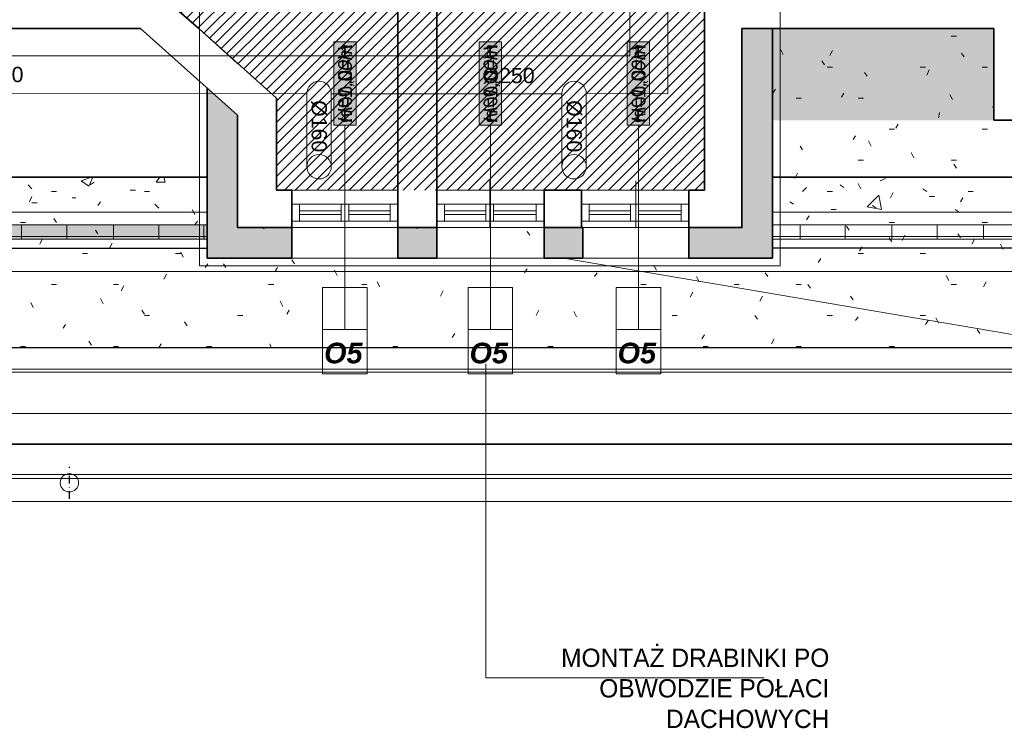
# Model space of a CAD drawing. Header units: millimetres. Extents: x -740 to 33545, y -26688 to 22494.
# Tile 52 of 256: x 9539 to 10184, y 5867 to 6331. Entities that reach past the tile are written whole.
import ezdxf
from ezdxf.lldxf.tags import DXFTag

# ---------------------------------------------------------------- set-up
doc = ezdxf.new("R2010")
doc.units = ezdxf.units.MM
doc.header["$MEASUREMENT"] = 0
for name, pattern in [('AUSGEZOGEN', [0]), ('CENTERX2', [101.6, 63.5, -12.7, 12.7, -12.7]), ('STRICHPUNKTX2', [2, 1, -0.5, 0, -0.5])]:
    doc.linetypes.add(name, pattern=pattern)
doc.layers.add('_B___I__', color=252, linetype='AUSGEZOGEN')
doc.layers.add('_IS_EKO_Opis_Wentylacja', color=7, linetype='CENTERX2')
for name, color, linetype, lineweight in [('_IS_Nawiew', 5, 'Continuous', 20), ('A_istniejące ściany', 252, 'Continuous', 35), ('A_izolacja', 252, 'Continuous', 9), ('A_l.przerywana', 252, 'ICAD_ISO03W100', 9), ('A_l.widokowa', 252, 'Continuous', 18), ('A_okna wymieniane', 252, 'Continuous', 15), ('A_opisy', 252, 'Continuous', 15), ('A_wymiarowanie', 252, 'Continuous', 9), ('l. przerywana', 252, 'ICAD_ISO03W100', 9), ('l.przerywana', 252, 'ICAD_ISO03W100', 5), ('Nowe_820-G Rysunki Obrazki_Nr_pióra__1', 252, 'Continuous', 13), ('Nowe_820-G Rysunki Obrazki_Nr_pióra__101', 252, 'Continuous', 5), ('Nowe_820-G Rysunki Obrazki_Nr_pióra__19', 252, 'Continuous', 0), ('Nowe_820-G Rysunki Obrazki_Nr_pióra__22', 252, 'Continuous', 25), ('Nowe_820-G Rysunki Obrazki_Nr_pióra__23', 252, 'Continuous', 15), ('wymiarowanie', 252, 'Continuous', 9)]:
    doc.layers.add(name, color=color, linetype=linetype, lineweight=lineweight)
doc.layers.add('UWAGI_podłoga na legarachdo rozbiórki', color=252, linetype='Continuous', lineweight=13, plot=False)
doc.styles.add('Arial', font='arial.ttf')
doc.styles.add('ARIALL', font='GOTHIC.TTF', dxfattribs={"height": 40})
doc.styles.add('styl1', font='arial.ttf', dxfattribs={"height": 15})
tags = doc.linetypes.add('ICAD_ISO03W100', pattern=[30, 12, -18]).pattern_tags.tags
tags[6:7] = [DXFTag(74, 4), DXFTag(75, 0), DXFTag(340, '0'), DXFTag(46, 1.0), DXFTag(50, 0.0), DXFTag(44, 0.0), DXFTag(45, 0.0)]
tags[4:5] = [DXFTag(74, 4), DXFTag(75, 0), DXFTag(340, '0'), DXFTag(46, 1.0), DXFTag(50, 0.0), DXFTag(44, 0.0), DXFTag(45, 0.0)]

msp = doc.modelspace()

# ---------------------------------------------------------------- hatches: boundary and pattern name
at = {"layer": 'A_istniejące ściany', "linetype": 'Continuous'}
for points in [[(10012.36, 6315.42), (10177.46, 6315.42), (10177.46, 6316.27), (10012.36, 6316.27)], [(10012.36, 6314.58), (10177.46, 6314.58), (10177.46, 6315.42), (10012.36, 6315.42)], [(10012.36, 6313.73), (10177.46, 6313.73), (10177.46, 6314.58), (10012.36, 6314.58)]]:
    msp.add_hatch(color=256, dxfattribs=at).paths.add_polyline_path(points)
at = {"layer": 'A_izolacja'}
h = msp.add_hatch(dxfattribs=at)
h.set_pattern_fill('OCTAGON', color=256, scale=5, style=0)
h.set_pattern_definition([(315, (0, 1.45), (5.0000015, -1e-15), [2.05061, -5.02046]), (0, (1.45, 0), (5, 5), [2.1, -2.9]), (45, (3.55, 0), (6e-16, 5.0000015), [2.05061, -5.02046]), (135, (5, 3.55), (-5.0000015, 6e-16), [2.05061, -5.02046]), (225, (1.45, 5), (-1e-15, -5.0000015), [2.05061, -5.02046]), (270, (0, 3.55), (5, -5), [2.1, -2.9])])
h.paths.add_polyline_path([(9977.65, 6175.2), (10032.36, 6175.2), (10032.36, 6325.58), (10012.36, 6325.58), (10012.36, 6195.2), (9977.65, 6195.2)])
h.paths.add_polyline_path([(9662.16, 6198.58), (9662.16, 6175.2), (9717.72, 6175.2), (9717.72, 6195.2), (9699.94, 6195.2), (9682.16, 6195.2), (9682.16, 6268.86), (9662.16, 6286.72)])
h.paths.add_polyline_path([(9787.15, 6175.2), (9812.55, 6175.2), (9812.55, 6195.2), (9787.15, 6195.2)])
h.paths.add_polyline_path([(9882.82, 6175.2), (9908.22, 6175.2), (9908.22, 6195.2), (9882.82, 6195.2)])
at = {"layer": 'A_opisy', "ltscale": 0.3}
for points in [[(9745.13, 6316.75), (9745.13, 6262.2), (9759.74, 6262.2), (9759.74, 6316.75)], [(9745.13, 6316.75), (9745.13, 6262.2), (9759.74, 6262.2), (9759.74, 6316.75)], [(9745.13, 6316.75), (9745.13, 6262.2), (9759.74, 6262.2), (9759.74, 6316.75)], [(9745.13, 6316.75), (9745.13, 6262.2), (9759.74, 6262.2), (9759.74, 6316.75)], [(9840.38, 6316.75), (9840.38, 6262.2), (9854.99, 6262.2), (9854.99, 6316.75)], [(9840.38, 6316.75), (9840.38, 6262.2), (9854.99, 6262.2), (9854.99, 6316.75)], [(9840.38, 6316.75), (9840.38, 6262.2), (9854.99, 6262.2), (9854.99, 6316.75)], [(9840.38, 6316.75), (9840.38, 6262.2), (9854.99, 6262.2), (9854.99, 6316.75)], [(9937.32, 6316.75), (9937.32, 6262.2), (9951.93, 6262.2), (9951.93, 6316.75)], [(9937.32, 6316.75), (9937.32, 6262.2), (9951.93, 6262.2), (9951.93, 6316.75)], [(9937.32, 6316.75), (9937.32, 6262.2), (9951.93, 6262.2), (9951.93, 6316.75)], [(9937.32, 6316.75), (9937.32, 6262.2), (9951.93, 6262.2), (9951.93, 6316.75)]]:
    msp.add_hatch(color=256, dxfattribs=at).paths.add_polyline_path(points)
at = {"layer": 'Nowe_820-G Rysunki Obrazki_Nr_pióra__1', "linetype": 'Continuous', "lineweight": 0}
for points in [[(10012.36, 6324.74), (10177.46, 6324.74), (10177.46, 6325.58), (10012.36, 6325.58)], [(10012.36, 6323.89), (10177.46, 6323.89), (10177.46, 6324.74), (10012.36, 6324.74)], [(10012.36, 6323.04), (10177.46, 6323.04), (10177.46, 6323.89), (10012.36, 6323.89)], [(10012.36, 6322.2), (10177.46, 6322.2), (10177.46, 6323.04), (10012.36, 6323.04)], [(10012.36, 6321.35), (10177.46, 6321.35), (10177.46, 6322.2), (10012.36, 6322.2)], [(10012.36, 6320.5), (10177.46, 6320.5), (10177.46, 6321.35), (10012.36, 6321.35)], [(10012.36, 6319.66), (10177.46, 6319.66), (10177.46, 6320.5), (10012.36, 6320.5)], [(10012.36, 6318.81), (10177.46, 6318.81), (10177.46, 6319.66), (10012.36, 6319.66)], [(10012.36, 6317.96), (10177.46, 6317.96), (10177.46, 6318.81), (10012.36, 6318.81)], [(10012.36, 6317.12), (10177.46, 6317.12), (10177.46, 6317.96), (10012.36, 6317.96)], [(10012.36, 6316.27), (10177.46, 6316.27), (10177.46, 6317.12), (10012.36, 6317.12)], [(10012.36, 6312.88), (10177.46, 6312.88), (10177.46, 6313.73), (10012.36, 6313.73)], [(10012.36, 6312.04), (10177.46, 6312.04), (10177.46, 6312.88), (10012.36, 6312.88)], [(10012.36, 6311.19), (10177.46, 6311.19), (10177.46, 6312.04), (10012.36, 6312.04)], [(10012.36, 6310.34), (10177.46, 6310.34), (10177.46, 6311.19), (10012.36, 6311.19)], [(10012.36, 6309.5), (10177.46, 6309.5), (10177.46, 6310.34), (10012.36, 6310.34)], [(10012.36, 6308.65), (10177.46, 6308.65), (10177.46, 6309.5), (10012.36, 6309.5)], [(10012.36, 6307.8), (10177.46, 6307.8), (10177.46, 6308.65), (10012.36, 6308.65)], [(10012.36, 6306.96), (10177.46, 6306.96), (10177.46, 6307.8), (10012.36, 6307.8)], [(10012.36, 6306.11), (10177.46, 6306.11), (10177.46, 6306.96), (10012.36, 6306.96)], [(10012.36, 6305.26), (10177.46, 6305.26), (10177.46, 6306.11), (10012.36, 6306.11)], [(10012.36, 6304.42), (10177.46, 6304.42), (10177.46, 6305.26), (10012.36, 6305.26)], [(10012.36, 6303.57), (10177.46, 6303.57), (10177.46, 6304.42), (10012.36, 6304.42)], [(10012.36, 6302.72), (10177.46, 6302.72), (10177.46, 6303.57), (10012.36, 6303.57)], [(10012.36, 6301.88), (10177.46, 6301.88), (10177.46, 6302.72), (10012.36, 6302.72)], [(10012.36, 6301.03), (10177.46, 6301.03), (10177.46, 6301.88), (10012.36, 6301.88)], [(10012.36, 6300.18), (10177.46, 6300.18), (10177.46, 6301.03), (10012.36, 6301.03)], [(10012.36, 6299.34), (10177.46, 6299.34), (10177.46, 6300.18), (10012.36, 6300.18)], [(10012.36, 6298.49), (10177.46, 6298.49), (10177.46, 6299.34), (10012.36, 6299.34)], [(10012.36, 6297.64), (10177.46, 6297.64), (10177.46, 6298.49), (10012.36, 6298.49)], [(10012.36, 6296.8), (10177.46, 6296.8), (10177.46, 6297.64), (10012.36, 6297.64)], [(10012.36, 6295.95), (10177.46, 6295.95), (10177.46, 6296.8), (10012.36, 6296.8)], [(10012.36, 6295.1), (10177.46, 6295.1), (10177.46, 6295.95), (10012.36, 6295.95)], [(10012.36, 6294.26), (10177.46, 6294.26), (10177.46, 6295.1), (10012.36, 6295.1)], [(10012.36, 6293.41), (10177.46, 6293.41), (10177.46, 6294.26), (10012.36, 6294.26)], [(10012.36, 6292.56), (10177.46, 6292.56), (10177.46, 6293.41), (10012.36, 6293.41)], [(10012.36, 6291.72), (10177.46, 6291.72), (10177.46, 6292.56), (10012.36, 6292.56)], [(10012.36, 6290.87), (10177.46, 6290.87), (10177.46, 6291.72), (10012.36, 6291.72)], [(10012.36, 6290.02), (10177.46, 6290.02), (10177.46, 6290.87), (10012.36, 6290.87)], [(10012.36, 6289.18), (10177.46, 6289.18), (10177.46, 6290.02), (10012.36, 6290.02)], [(10012.36, 6288.33), (10177.46, 6288.33), (10177.46, 6289.18), (10012.36, 6289.18)], [(10012.36, 6287.48), (10177.46, 6287.48), (10177.46, 6288.33), (10012.36, 6288.33)], [(10012.36, 6286.64), (10177.46, 6286.64), (10177.46, 6287.48), (10012.36, 6287.48)], [(10012.36, 6285.79), (10177.46, 6285.79), (10177.46, 6286.64), (10012.36, 6286.64)], [(10012.36, 6284.94), (10177.46, 6284.94), (10177.46, 6285.79), (10012.36, 6285.79)], [(10012.36, 6284.1), (10177.46, 6284.1), (10177.46, 6284.94), (10012.36, 6284.94)], [(10012.36, 6283.25), (10177.46, 6283.25), (10177.46, 6284.1), (10012.36, 6284.1)], [(10012.36, 6282.4), (10177.46, 6282.4), (10177.46, 6283.25), (10012.36, 6283.25)], [(10012.36, 6281.56), (10177.46, 6281.56), (10177.46, 6282.4), (10012.36, 6282.4)], [(10012.36, 6280.71), (10177.46, 6280.71), (10177.46, 6281.56), (10012.36, 6281.56)], [(10012.36, 6279.86), (10177.46, 6279.86), (10177.46, 6280.71), (10012.36, 6280.71)], [(10012.36, 6279.02), (10177.46, 6279.02), (10177.46, 6279.86), (10012.36, 6279.86)], [(10012.36, 6278.17), (10177.46, 6278.17), (10177.46, 6279.02), (10012.36, 6279.02)], [(10012.36, 6277.32), (10177.46, 6277.32), (10177.46, 6278.17), (10012.36, 6278.17)], [(10012.36, 6276.48), (10177.46, 6276.48), (10177.46, 6277.32), (10012.36, 6277.32)], [(10012.36, 6275.63), (10177.46, 6275.63), (10177.46, 6276.48), (10012.36, 6276.48)], [(10012.36, 6274.78), (10177.46, 6274.78), (10177.46, 6275.63), (10012.36, 6275.63)], [(10012.36, 6273.94), (10177.46, 6273.94), (10177.46, 6274.78), (10012.36, 6274.78)], [(10012.36, 6273.09), (10177.46, 6273.09), (10177.46, 6273.94), (10012.36, 6273.94)], [(10012.36, 6272.24), (10177.46, 6272.24), (10177.46, 6273.09), (10012.36, 6273.09)], [(10012.36, 6271.4), (10177.46, 6271.4), (10177.46, 6272.24), (10012.36, 6272.24)], [(10012.36, 6270.55), (10177.46, 6270.55), (10177.46, 6271.4), (10012.36, 6271.4)], [(10012.36, 6269.7), (10177.46, 6269.7), (10177.46, 6270.55), (10012.36, 6270.55)], [(10012.36, 6265.47), (10177.46, 6265.47), (10177.46, 6269.7), (10012.36, 6269.7)], [(8973.5, 6187.58), (9672.85, 6187.58), (9672.85, 6196.89), (8973.5, 6196.89)]]:
    msp.add_hatch(color=256, dxfattribs=at).paths.add_polyline_path(points)
at = {"layer": 'UWAGI_podłoga na legarachdo rozbiórki'}
h = msp.add_hatch(dxfattribs=at)
h.set_pattern_fill('ANSI31', color=256, scale=40, style=0)
h.paths.add_polyline_path([(9421.39, 6795.48), (10177.46, 6795.48), (10177.46, 6350.14), (9421.39, 6350.14)])
h.paths.add_polyline_path([(10202.86, 6950.42), (9615.84, 6950.42), (9615.84, 6795.48), (10202.86, 6795.48)])
h.paths.add_polyline_path([(9628.82, 6350.14), (9707.56, 6279.86), (9707.56, 6219.75), (9987.81, 6219.75), (9987.81, 6350.14), (9887.65, 6350.14)])
h.paths.add_polyline_path([(9615.27, 7055.41), (9685.55, 7055.41), (9685.55, 6950.42), (9615.27, 6950.42)])

# ---------------------------------------------------------------- linework, layer by layer
at = {"layer": '_B___I__', "linetype": 'STRICHPUNKTX2', "ltscale": 5}
msp.add_line((9572.06, 6017.46), (9572.06, 6038.46), dxfattribs=at)
at = {"layer": '_IS_Nawiew'}
for p, q in [((9938.95, 6307.7), (9938.95, 6387.08)), ((9963.95, 6282.7), (9963.95, 6362.08)), ((9039.34, 6307.7), (9938.95, 6307.7)), ((9465.15, 6282.99), (9727.53, 6282.7)), ((9727.53, 6235.04), (9727.53, 6282.98)), ((9743.53, 6235.04), (9743.53, 6282.98)), ((9743.53, 6282.7), (9894.5, 6282.7)), ((9894.5, 6235.03), (9894.5, 6282.98)), ((9910.5, 6282.98), (9963.95, 6282.7)), ((9910.5, 6235.03), (9910.5, 6282.98))]:
    msp.add_line(p, q, dxfattribs=at)
for centre in [(9735.53, 6235.04), (9902.5, 6235.03)]:
    msp.add_circle(centre, 8, dxfattribs=at)
for centre in [(9735.53, 6282.98), (9902.5, 6282.98)]:
    msp.add_arc(centre, 8, 0.00311, 180.00296, dxfattribs=at)
at = {"layer": 'A_istniejące ściany'}
for points in [[(9787.15, 6703.2), (9787.15, 6241.76)], [(9812.55, 6703.2), (9812.55, 6241.76)], [(9656.76, 6325.58), (9628.82, 6350.14)], [(9618.66, 6325.58), (9396.83, 6325.58)], [(9618.66, 6325.58), (9396.83, 6325.58)], [(9682.16, 6268.86), (9618.66, 6325.58)], [(9682.16, 6268.86), (9618.66, 6325.58)], [(9707.56, 6279.86), (9656.76, 6325.58)], [(9707.56, 6279.86), (9707.56, 6241.76)], [(9707.56, 6219.75), (9707.56, 6241.76)], [(9787.15, 6219.75), (9787.15, 6241.76)], [(9812.55, 6219.75), (9812.55, 6241.76)], [(9707.56, 6219.75), (9717.72, 6219.75)], [(9717.72, 6219.75), (9717.72, 6195.2)], [(9717.72, 6195.2), (9717.72, 6219.75)], [(9717.72, 6195.2), (9717.72, 6219.75)], [(9787.15, 6195.2), (9787.15, 6219.75)], [(9812.55, 6195.2), (9812.55, 6219.75)]]:
    msp.add_lwpolyline(points, dxfattribs=at)
at = {"layer": 'A_istniejące ściany', "linetype": 'Continuous'}
for points in [[(9987.81, 6350.14), (9987.81, 6241.76)], [(10177.46, 6325.58), (10012.36, 6325.58)], [(10177.46, 6290.02), (10177.46, 6325.58)], [(10177.46, 6265.47), (10177.46, 6325.58)], [(10177.46, 6265.47), (10484.8, 6265.47)], [(10566.08, 6265.47), (10177.46, 6265.47)], [(9987.81, 6219.75), (9987.81, 6241.76)], [(9907.37, 6219.75), (9882.82, 6219.75)], [(9882.82, 6219.75), (9882.82, 6195.2)], [(9882.82, 6195.2), (9882.82, 6219.75)], [(9882.82, 6195.2), (9882.82, 6219.75)], [(9907.37, 6219.75), (9907.37, 6195.2)], [(9907.37, 6195.2), (9907.37, 6219.75)], [(9907.37, 6195.2), (9907.37, 6219.75)], [(9987.81, 6219.75), (9977.65, 6219.75)], [(9977.65, 6195.2), (9977.65, 6219.75)], [(9882.82, 6210.44), (9882.82, 6199.43)], [(9882.82, 6210.44), (9882.82, 6199.43)], [(9907.37, 6199.43), (9907.37, 6210.44)], [(9907.37, 6210.44), (9907.37, 6199.43)], [(9882.82, 6196.89), (9882.82, 6195.2)], [(9907.37, 6196.89), (9907.37, 6195.2)], [(9907.37, 6195.2), (9882.82, 6195.2)]]:
    msp.add_lwpolyline(points, dxfattribs=at)
at = {"layer": 'A_izolacja', "lineweight": 35}
for p, q in [((9022.13, 6228.22), (9662.16, 6228.22)), ((10032.36, 6228.22), (10746.74, 6228.22)), ((9717.72, 6195.2), (9717.72, 6175.2)), ((9977.65, 6195.2), (9977.65, 6175.2))]:
    msp.add_line(p, q, dxfattribs=at)
for points in [[(9977.65, 6195.2), (10012.36, 6195.2), (10012.36, 6325.58)], [(9977.65, 6175.2), (10032.36, 6175.2), (10032.36, 6325.58)], [(9717.72, 6175.2), (9662.16, 6175.2), (9662.16, 6286.72)], [(9717.72, 6195.2), (9682.16, 6195.2), (9682.16, 6268.86)]]:
    msp.add_lwpolyline(points, dxfattribs=at)
for points in [[(9787.15, 6195.2), (9812.55, 6195.2), (9812.55, 6175.2), (9787.15, 6175.2)], [(9882.82, 6195.2), (9908.22, 6195.2), (9908.22, 6175.2), (9882.82, 6175.2)]]:
    msp.add_lwpolyline(points, close=True, dxfattribs=at)
at = {"layer": 'A_l.przerywana', "lineweight": 35}
msp.add_lwpolyline([(8847.19, 7722.4), (8847.19, 6053.28), (11882.33, 6053.28), (11882.33, 7728.19), (11086.25, 7728.19), (11086.25, 7188.02), (9643.26, 7188.02), (9643.26, 7722.4)], close=True, dxfattribs=at)
at = {"layer": 'A_l.przerywana', "ltscale": 0.5}
msp.add_lwpolyline([(9657.16, 6170.2), (10037.36, 6170.2), (10037.36, 6451.25), (9657.16, 6451.25)], close=True, dxfattribs=at)
at = {"layer": 'A_l.przerywana', "linetype": 'ICAD_ISO03W100', "lineweight": 13}
for points in [[(8910.37, 6116.46), (11819.15, 6116.46)], [(8867.19, 6073.28), (11819.15, 6073.28)]]:
    msp.add_lwpolyline(points, dxfattribs=at)
at = {"layer": 'A_l.widokowa'}
msp.add_line((9717.72, 6175.2), (9977.65, 6175.2), dxfattribs=at)
for points in [[(8809.69, 7759.9), (8809.69, 6015.78), (11919.83, 6015.78), (11919.83, 7765.69), (11048.75, 7765.69), (11048.75, 7225.52), (9680.76, 7225.52), (9680.76, 7759.9)], [(8824.69, 7744.9), (8824.69, 6030.78), (11904.83, 6030.78), (11904.83, 7750.69), (11063.75, 7750.69), (11063.75, 7210.52), (9665.76, 7210.52), (9665.76, 7744.9)], [(8827.19, 7742.4), (8827.19, 6033.28), (11902.33, 6033.28), (11902.33, 7748.19), (11066.25, 7748.19), (11066.25, 7208.02), (9663.26, 7208.02), (9663.26, 7742.4)], [(8894.25, 7675.33), (8894.25, 6100.34), (11835.26, 6100.34), (11835.26, 7681.13), (11133.32, 7681.13), (11133.32, 7140.95), (9596.19, 7140.95), (9596.19, 7675.33)], [(8896.25, 7673.33), (8896.25, 6102.34), (11833.26, 6102.34), (11833.26, 7679.13), (11135.32, 7679.13), (11135.32, 7138.95), (9594.19, 7138.95), (9594.19, 7673.33)]]:
    msp.add_lwpolyline(points, close=True, dxfattribs=at)
at = {"layer": 'A_okna wymieniane', "linetype": 'Continuous'}
for points in [[(9717.72, 6210.44), (9722.8, 6210.44)], [(9717.72, 6199.43), (9717.72, 6210.44)], [(9717.72, 6210.44), (9717.72, 6199.43)], [(9717.72, 6210.44), (9787.15, 6210.44)], [(9722.8, 6210.44), (9722.8, 6199.43)], [(9722.8, 6210.44), (9722.8, 6199.43)], [(9749.89, 6210.44), (9722.8, 6210.44)], [(9749.89, 6210.44), (9754.97, 6210.44)], [(9749.89, 6199.43), (9749.89, 6210.44)], [(9749.89, 6210.44), (9749.89, 6199.43)], [(9754.97, 6210.44), (9754.97, 6199.43)], [(9754.97, 6210.44), (9754.97, 6199.43)], [(9782.07, 6210.44), (9754.97, 6210.44)], [(9782.07, 6210.44), (9787.15, 6210.44)], [(9782.07, 6199.43), (9782.07, 6210.44)], [(9782.07, 6210.44), (9782.07, 6199.43)], [(9787.15, 6210.44), (9787.15, 6199.43)], [(9787.15, 6210.44), (9787.15, 6199.43)], [(9812.55, 6210.44), (9817.63, 6210.44)], [(9812.55, 6199.43), (9812.55, 6210.44)], [(9812.55, 6210.44), (9812.55, 6199.43)], [(9812.55, 6210.44), (9882.82, 6210.44)], [(9817.63, 6210.44), (9817.63, 6199.43)], [(9817.63, 6210.44), (9817.63, 6199.43)], [(9844.72, 6210.44), (9817.63, 6210.44)], [(9844.72, 6210.44), (9849.8, 6210.44)], [(9844.72, 6199.43), (9844.72, 6210.44)], [(9844.72, 6210.44), (9844.72, 6199.43)], [(9849.8, 6210.44), (9849.8, 6199.43)], [(9849.8, 6210.44), (9849.8, 6199.43)], [(9877.74, 6210.44), (9849.8, 6210.44)], [(9877.74, 6210.44), (9882.82, 6210.44)], [(9877.74, 6199.43), (9877.74, 6210.44)], [(9877.74, 6210.44), (9877.74, 6199.43)], [(9907.37, 6210.44), (9912.45, 6210.44)], [(9907.37, 6210.44), (9977.65, 6210.44)], [(9912.45, 6210.44), (9912.45, 6199.43)], [(9912.45, 6210.44), (9912.45, 6199.43)], [(9939.55, 6210.44), (9912.45, 6210.44)], [(9939.55, 6210.44), (9944.63, 6210.44)], [(9939.55, 6199.43), (9939.55, 6210.44)], [(9939.55, 6210.44), (9939.55, 6199.43)], [(9944.63, 6210.44), (9944.63, 6199.43)], [(9944.63, 6210.44), (9944.63, 6199.43)], [(9972.57, 6210.44), (9944.63, 6210.44)], [(9972.57, 6210.44), (9977.65, 6210.44)], [(9972.57, 6199.43), (9972.57, 6210.44)], [(9972.57, 6210.44), (9972.57, 6199.43)], [(9977.65, 6210.44), (9977.65, 6199.43)], [(9977.65, 6210.44), (9977.65, 6199.43)], [(9722.8, 6206.2), (9749.89, 6206.2)], [(9722.8, 6203.66), (9722.8, 6206.2)], [(9722.8, 6206.2), (9722.8, 6203.66)], [(9722.8, 6206.2), (9749.89, 6206.2)], [(9749.89, 6203.66), (9722.8, 6203.66)], [(9749.89, 6203.66), (9722.8, 6203.66)], [(9749.89, 6206.2), (9749.89, 6203.66)], [(9749.89, 6206.2), (9749.89, 6203.66)], [(9754.97, 6206.2), (9782.07, 6206.2)], [(9754.97, 6203.66), (9754.97, 6206.2)], [(9754.97, 6206.2), (9754.97, 6203.66)], [(9754.97, 6206.2), (9782.07, 6206.2)], [(9782.07, 6203.66), (9754.97, 6203.66)], [(9782.07, 6203.66), (9754.97, 6203.66)], [(9782.07, 6206.2), (9782.07, 6203.66)], [(9782.07, 6206.2), (9782.07, 6203.66)], [(9817.63, 6206.2), (9844.72, 6206.2)], [(9817.63, 6203.66), (9817.63, 6206.2)], [(9817.63, 6206.2), (9817.63, 6203.66)], [(9817.63, 6206.2), (9844.72, 6206.2)], [(9844.72, 6203.66), (9817.63, 6203.66)], [(9844.72, 6203.66), (9817.63, 6203.66)], [(9844.72, 6206.2), (9844.72, 6203.66)], [(9844.72, 6206.2), (9844.72, 6203.66)], [(9849.8, 6206.2), (9877.74, 6206.2)], [(9849.8, 6203.66), (9849.8, 6206.2)], [(9849.8, 6206.2), (9849.8, 6203.66)], [(9849.8, 6206.2), (9877.74, 6206.2)], [(9877.74, 6203.66), (9849.8, 6203.66)], [(9877.74, 6203.66), (9849.8, 6203.66)], [(9877.74, 6206.2), (9877.74, 6203.66)], [(9877.74, 6206.2), (9877.74, 6203.66)], [(9912.45, 6206.2), (9939.55, 6206.2)], [(9912.45, 6203.66), (9912.45, 6206.2)], [(9912.45, 6206.2), (9912.45, 6203.66)], [(9912.45, 6206.2), (9939.55, 6206.2)], [(9939.55, 6203.66), (9912.45, 6203.66)], [(9939.55, 6203.66), (9912.45, 6203.66)], [(9939.55, 6206.2), (9939.55, 6203.66)], [(9939.55, 6206.2), (9939.55, 6203.66)], [(9944.63, 6206.2), (9972.57, 6206.2)], [(9944.63, 6203.66), (9944.63, 6206.2)], [(9944.63, 6206.2), (9944.63, 6203.66)], [(9944.63, 6206.2), (9972.57, 6206.2)], [(9972.57, 6203.66), (9944.63, 6203.66)], [(9972.57, 6203.66), (9944.63, 6203.66)], [(9972.57, 6206.2), (9972.57, 6203.66)], [(9972.57, 6206.2), (9972.57, 6203.66)], [(9722.8, 6199.43), (9717.72, 6199.43)], [(9787.15, 6199.43), (9717.72, 6199.43)], [(9722.8, 6199.43), (9749.89, 6199.43)], [(9754.97, 6199.43), (9749.89, 6199.43)], [(9754.97, 6199.43), (9782.07, 6199.43)], [(9787.15, 6199.43), (9782.07, 6199.43)], [(9817.63, 6199.43), (9812.55, 6199.43)], [(9882.82, 6199.43), (9812.55, 6199.43)], [(9817.63, 6199.43), (9844.72, 6199.43)], [(9849.8, 6199.43), (9844.72, 6199.43)], [(9849.8, 6199.43), (9877.74, 6199.43)], [(9882.82, 6199.43), (9877.74, 6199.43)], [(9912.45, 6199.43), (9907.37, 6199.43)], [(9977.65, 6199.43), (9907.37, 6199.43)], [(9912.45, 6199.43), (9939.55, 6199.43)], [(9944.63, 6199.43), (9939.55, 6199.43)], [(9944.63, 6199.43), (9972.57, 6199.43)], [(9977.65, 6199.43), (9972.57, 6199.43)]]:
    msp.add_lwpolyline(points, dxfattribs=at)
at = {"layer": 'A_opisy'}
for p, q in [((9752.43, 6261.93), (9752.43, 6128.46)), ((9847.68, 6261.93), (9847.68, 6128.46)), ((9944.63, 6261.93), (9944.63, 6128.46))]:
    msp.add_line(p, q, dxfattribs=at)
at = {"layer": 'A_opisy', "ltscale": 0.3}
for points in [[(9745.13, 6316.75), (9745.13, 6262.2), (9759.74, 6262.2), (9759.74, 6316.75)], [(9745.13, 6316.75), (9745.13, 6262.2), (9759.74, 6262.2), (9759.74, 6316.75)], [(9745.13, 6316.75), (9745.13, 6262.2), (9759.74, 6262.2), (9759.74, 6316.75)], [(9745.13, 6316.75), (9745.13, 6262.2), (9759.74, 6262.2), (9759.74, 6316.75)], [(9840.38, 6316.75), (9840.38, 6262.2), (9854.99, 6262.2), (9854.99, 6316.75)], [(9840.38, 6316.75), (9840.38, 6262.2), (9854.99, 6262.2), (9854.99, 6316.75)], [(9840.38, 6316.75), (9840.38, 6262.2), (9854.99, 6262.2), (9854.99, 6316.75)], [(9840.38, 6316.75), (9840.38, 6262.2), (9854.99, 6262.2), (9854.99, 6316.75)], [(9937.32, 6316.75), (9937.32, 6262.2), (9951.93, 6262.2), (9951.93, 6316.75)], [(9937.32, 6316.75), (9937.32, 6262.2), (9951.93, 6262.2), (9951.93, 6316.75)], [(9937.32, 6316.75), (9937.32, 6262.2), (9951.93, 6262.2), (9951.93, 6316.75)], [(9937.32, 6316.75), (9937.32, 6262.2), (9951.93, 6262.2), (9951.93, 6316.75)], [(9737.83, 6155.86), (9737.83, 6128.46), (9752.43, 6128.46), (9752.43, 6155.86)], [(9752.43, 6155.86), (9752.43, 6128.46), (9767.04, 6128.46), (9767.04, 6155.86)], [(9833.08, 6155.86), (9833.08, 6128.46), (9847.68, 6128.46), (9847.68, 6155.86)], [(9847.68, 6155.86), (9847.68, 6128.46), (9862.29, 6128.46), (9862.29, 6155.86)], [(9930.02, 6155.86), (9930.02, 6128.46), (9944.63, 6128.46), (9944.63, 6155.86)], [(9944.63, 6155.86), (9944.63, 6128.46), (9959.23, 6128.46), (9959.23, 6155.86)], [(9767.04, 6128.46), (9767.04, 6099.25), (9737.83, 6099.25), (9737.83, 6128.46)], [(9862.29, 6128.46), (9862.29, 6099.25), (9833.08, 6099.25), (9833.08, 6128.46)], [(9959.23, 6128.46), (9959.23, 6099.25), (9930.02, 6099.25), (9930.02, 6128.46)]]:
    msp.add_lwpolyline(points, close=True, dxfattribs=at)
at = {"layer": 'A_wymiarowanie'}
for p, q in [((9844.78, 5900.21), (9844.78, 6105.95)), ((10026.94, 5900.21), (9844.78, 5900.21))]:
    msp.add_line(p, q, dxfattribs=at)
at = {"layer": 'l. przerywana', "ltscale": 0.2}
msp.add_circle((9572.06, 6027.96), 6, dxfattribs=at)
at = {"layer": 'l.przerywana'}
msp.add_lwpolyline([(9904.19, 7702.4), (8867.19, 7702.4), (8867.19, 6073.28), (11862.33, 6073.28), (11862.33, 7708.19), (11106.25, 7708.19), (11106.25, 7168.02), (9904.19, 7168.02), (9904.19, 7702.4), (8867.19, 7702.4)], dxfattribs=at)
msp.add_lwpolyline([(9904.19, 7702.4), (8867.19, 7702.4), (8867.19, 6073.28), (11862.33, 6073.28), (11862.33, 7708.19), (11106.25, 7708.19), (11106.25, 7168.02), (9904.19, 7168.02), (9904.19, 7702.4), (8867.19, 7702.4)], dxfattribs=at)
msp.add_lwpolyline([(8910.51, 7659.07), (8910.51, 6116.61), (11819, 6116.61), (11819, 7664.86), (11149.58, 7664.86), (11149.58, 7124.69), (9860.86, 7124.69), (9860.86, 7659.07)], close=True, dxfattribs=at)
at = {"layer": 'Nowe_820-G Rysunki Obrazki_Nr_pióra__1', "linetype": 'Continuous', "lineweight": 13}
for points in [[(10012.36, 6325.58), (10012.36, 6195.2)], [(9682.16, 6195.2), (9682.16, 6268.86)], [(9752.43, 6225.68), (9752.43, 6195.2)], [(9847.26, 6225.68), (9847.26, 6195.2)], [(9942.93, 6225.68), (9942.93, 6195.2)], [(9787.15, 6219.75), (9717.72, 6219.75)], [(9717.72, 6219.75), (9787.15, 6219.75)], [(9787.15, 6195.2), (9787.15, 6219.75)], [(9812.55, 6195.2), (9812.55, 6219.75)], [(9882.82, 6219.75), (9812.55, 6219.75)], [(9812.55, 6219.75), (9882.82, 6219.75)], [(9977.65, 6219.75), (9907.37, 6219.75)], [(9907.37, 6219.75), (9977.65, 6219.75)], [(9977.65, 6195.2), (9977.65, 6219.75)], [(9717.72, 6196.89), (9717.72, 6195.2)], [(9787.15, 6196.89), (9787.15, 6195.2)], [(9812.55, 6196.89), (9812.55, 6195.2)], [(9977.65, 6195.2), (9977.65, 6196.89)], [(10012.36, 6195.2), (9682.16, 6195.2)], [(9717.72, 6195.2), (9787.15, 6195.2)], [(9787.15, 6195.2), (9717.72, 6195.2)], [(9812.55, 6195.2), (9882.82, 6195.2)], [(9882.82, 6195.2), (9812.55, 6195.2)], [(9907.37, 6195.2), (9977.65, 6195.2)], [(9977.65, 6195.2), (9907.37, 6195.2)], [(9948.01, 6195.2), (9937.85, 6195.2)], [(9948.01, 6195.2), (9958.17, 6195.2)]]:
    msp.add_lwpolyline(points, dxfattribs=at)
at = {"layer": 'Nowe_820-G Rysunki Obrazki_Nr_pióra__101', "linetype": 'Continuous', "lineweight": 5}
for points in [[(9682.16, 6266.32), (9682.16, 6241.76)], [(10012.36, 6266.32), (10012.36, 6241.76)], [(9579.71, 6225.68), (9586.49, 6228.22)], [(9584.79, 6222.29), (9587.33, 6228.22)], [(9628.82, 6224.83), (9631.36, 6228.22)], [(9634.75, 6224.83), (9633.9, 6228.22)], [(9545, 6223.14), (9547.54, 6220.6)], [(9579.71, 6225.68), (9584.79, 6222.29)], [(9585.64, 6223.14), (9588.18, 6224.83)], [(9628.82, 6224.83), (9634.75, 6224.83)], [(10076.71, 6223.14), (10079.25, 6221.44)], [(10102.95, 6225.68), (10106.34, 6227.37)], [(9611.89, 6219.75), (9615.27, 6219.75)], [(10052.15, 6218.9), (10054.69, 6221.44)], [(10094.49, 6208.74), (10102.11, 6216.36)], [(10103.8, 6207.05), (10102.11, 6216.36)], [(10130.89, 6220.6), (10133.43, 6218.9)], [(10135.13, 6215.52), (10138.51, 6215.52)], [(10160.53, 6218.9), (10163.91, 6218.9)], [(9547.54, 6211.28), (9550.93, 6211.28)], [(9573.79, 6214.67), (9576.33, 6214.67)], [(9627.97, 6210.44), (9630.51, 6207.9)], [(10043.69, 6212.13), (10046.23, 6210.44)], [(10097.87, 6209.59), (10100.41, 6207.9)], [(9662.16, 6205.36), (8999.27, 6205.36)], [(10746.74, 6205.36), (10032.36, 6205.36)], [(10070.78, 6207.05), (10074.17, 6207.05)], [(10094.49, 6208.74), (10103.8, 6207.05)], [(10152.06, 6207.05), (10154.6, 6205.36)], [(9662.16, 6196.89), (8991.65, 6196.89)], [(9540.77, 6187.58), (9540.77, 6196.89)], [(9570.4, 6187.58), (9570.4, 6196.89)], [(9600.88, 6187.58), (9600.88, 6196.89)], [(9630.51, 6187.58), (9630.51, 6196.89)], [(9660.15, 6187.58), (9660.15, 6196.89)], [(10746.74, 6196.89), (10032.36, 6196.89)], [(10050.46, 6187.58), (10050.46, 6196.89)], [(10080.09, 6187.58), (10080.09, 6196.89)], [(10110.57, 6187.58), (10110.57, 6196.89)], [(10140.21, 6187.58), (10140.21, 6196.89)], [(10170.69, 6187.58), (10170.69, 6196.89)], [(9787.15, 6195.2), (9717.72, 6195.2)], [(9882.82, 6195.2), (9812.55, 6195.2)], [(9977.65, 6195.2), (9907.37, 6195.2)], [(8981.49, 6189.27), (9662.16, 6189.27)], [(9662.16, 6187.58), (8981.49, 6187.58)], [(10032.36, 6189.27), (10746.74, 6189.27)], [(10746.74, 6187.58), (10032.36, 6187.58)], [(8960.32, 6166.41), (11769.19, 6166.41)]]:
    msp.add_lwpolyline(points, dxfattribs=at)
at = {"layer": 'Nowe_820-G Rysunki Obrazki_Nr_pióra__19', "linetype": 'Continuous', "lineweight": 0}
for points in [[(10149.52, 6320.5), (10152.91, 6320.5)], [(10039.45, 6308.65), (10037.76, 6312.04)], [(10071.63, 6311.19), (10069.93, 6307.8)], [(10157.99, 6306.96), (10156.29, 6309.5)], [(10066.55, 6301.88), (10064.85, 6304.42)], [(10068.24, 6300.18), (10071.63, 6300.18)], [(10129.2, 6300.18), (10132.59, 6300.18)], [(10169.84, 6300.18), (10173.23, 6300.18)], [(10094.49, 6294.26), (10092.79, 6296.8)], [(10135.13, 6298.49), (10133.43, 6295.1)], [(10034.37, 6285.79), (10032.68, 6283.25)], [(10047.92, 6279.86), (10051.31, 6279.86)], [(10079.25, 6283.25), (10077.55, 6280.71)], [(10088.56, 6279.86), (10091.95, 6279.86)], [(10150.37, 6279.02), (10148.67, 6282.4)], [(10177.46, 6272.24), (10176.61, 6274.78)], [(10141.9, 6270.55), (10141.05, 6267.16)], [(10114.81, 6262.93), (10113.11, 6260.39)], [(10086.87, 6255.31), (10085.17, 6252.77)], [(10108.88, 6259.54), (10112.27, 6259.54)], [(10169.84, 6259.54), (10173.23, 6259.54)], [(10052.15, 6246), (10050.46, 6248.54)], [(10097.03, 6248.54), (10095.33, 6251.92)], [(10124.97, 6240.92), (10123.27, 6244.3)], [(10088.56, 6239.22), (10091.95, 6239.22)], [(10149.52, 6239.22), (10152.91, 6239.22)], [(10152.91, 6234.14), (10151.21, 6236.68)], [(10048.77, 6230.76), (10047.07, 6227.37)], [(10090.25, 6220.6), (10088.56, 6223.98)], [(9547.54, 6215.52), (9545.85, 6212.13)], [(9560.24, 6218.9), (9563.63, 6218.9)], [(9621.2, 6218.9), (9624.59, 6218.9)], [(10068.24, 6218.9), (10071.63, 6218.9)], [(10111.42, 6218.06), (10109.73, 6214.67)], [(9592.41, 6212.13), (9590.72, 6209.59)], [(10157.14, 6214.67), (10155.45, 6212.13)], [(9654.22, 6203.66), (9652.53, 6207.05)], [(10056.39, 6202.82), (10054.69, 6200.28)], [(9539.92, 6198.58), (9543.31, 6198.58)], [(9563.63, 6198.58), (9561.93, 6201.12)], [(9655.91, 6199.43), (9654.22, 6196.89)], [(9661.84, 6198.58), (9662.16, 6198.58)], [(10082.63, 6193.5), (10080.94, 6196.04)], [(10108.88, 6198.58), (10112.27, 6198.58)], [(10169.84, 6198.58), (10173.23, 6198.58)], [(9590.72, 6190.96), (9589.03, 6193.5)], [(9699.94, 6195.2), (9699.09, 6194.35)], [(9799.85, 6194.35), (9799.85, 6195.2)], [(9873.51, 6190.12), (9871.81, 6192.66)], [(10119.04, 6190.12), (10117.35, 6186.73)], [(10155.45, 6188.42), (10153.75, 6190.96)], [(9554.31, 6187.58), (9552.62, 6184.19)], [(9600.03, 6185.04), (9598.34, 6181.65)], [(10110.57, 6185.88), (10108.88, 6188.42)], [(10164.76, 6187.58), (10163.07, 6184.19)], [(10183.39, 6180.8), (10181.69, 6184.19)], [(9580.56, 6178.26), (9583.95, 6178.26)], [(9641.52, 6178.26), (9644.91, 6178.26)], [(9646.6, 6175.72), (9644.91, 6179.11)], [(10088.56, 6178.26), (10091.95, 6178.26)], [(10091.1, 6182.5), (10089.41, 6179.96)], [(10129.2, 6178.26), (10132.59, 6178.26)], [(9662.69, 6171.49), (9660.99, 6168.95)], [(9674.54, 6168.95), (9672.85, 6171.49)], [(9719.41, 6171.49), (9717.72, 6174.03)], [(9956.48, 6167.26), (9954.79, 6170.64)], [(10064.01, 6174.88), (10062.31, 6172.34)], [(9635.59, 6164.72), (9633.9, 6161.33)], [(9708.41, 6168.95), (9706.71, 6166.41)], [(9747.35, 6163.87), (9745.66, 6167.26)], [(9871.81, 6168.1), (9870.12, 6165.56)], [(9917.53, 6165.56), (9915.84, 6163.02)], [(10029.29, 6163.02), (10027.6, 6165.56)], [(10147.83, 6160.48), (10146.13, 6163.87)], [(9560.24, 6157.94), (9563.63, 6157.94)], [(9600.88, 6157.94), (9604.27, 6157.94)], [(9702.48, 6157.94), (9705.87, 6157.94)], [(9763.44, 6157.94), (9766.83, 6157.94)], [(9775.29, 6156.25), (9773.6, 6159.64)], [(9946.32, 6157.94), (9949.71, 6157.94)], [(9984.42, 6159.64), (9982.73, 6163.02)], [(10007.28, 6157.94), (10010.67, 6157.94)], [(10047.92, 6157.94), (10051.31, 6157.94)], [(10057.23, 6155.4), (10055.54, 6157.94)], [(10149.52, 6157.94), (10152.91, 6157.94)], [(10172.38, 6159.64), (10170.69, 6156.25)], [(9607.65, 6157.1), (9605.96, 6153.71)], [(9816.78, 6153.71), (9815.09, 6150.32)], [(9980.19, 6152.86), (9978.49, 6149.48)], [(9548.39, 6142.7), (9546.69, 6146.09)], [(9594.11, 6145.24), (9592.41, 6148.63)], [(9711.79, 6143.55), (9710.1, 6146.94)], [(10025.91, 6150.32), (10024.21, 6146.94)], [(10085.17, 6147.78), (10083.48, 6150.32)], [(9621.2, 6138.47), (9619.51, 6141.01)], [(9716.03, 6141.01), (9714.33, 6138.47)], [(9879.43, 6141.01), (9877.74, 6137.62)], [(9903.99, 6136.78), (9902.29, 6140.16)], [(9569.55, 6131.7), (9567.86, 6129.16)], [(9621.2, 6137.62), (9624.59, 6137.62)], [(9649.14, 6130.85), (9647.45, 6133.39)], [(9682.16, 6137.62), (9685.55, 6137.62)], [(9966.64, 6137.62), (9970.03, 6137.62)], [(10022.52, 6135.08), (10020.83, 6137.62)], [(10068.24, 6137.62), (10071.63, 6137.62)], [(10088.56, 6136.78), (10086.87, 6134.24)], [(10129.2, 6137.62), (10132.59, 6137.62)], [(10134.28, 6134.24), (10132.59, 6131.7)], [(10141.05, 6132.54), (10139.36, 6135.93)], [(9824.4, 6125.77), (9822.71, 6123.23)], [(10168.15, 6125.77), (10166.45, 6128.31)], [(9586.49, 6118.15), (9584.79, 6120.69)], [(9632.21, 6119), (9630.51, 6116.46)], [(9704.17, 6116.46), (9703.33, 6119)], [(9987.81, 6124.92), (9986.11, 6122.38)], [(10033.53, 6122.38), (10031.83, 6119)], [(9539.92, 6117.3), (9543.31, 6117.3)], [(9600.88, 6117.3), (9604.27, 6117.3)], [(9661.84, 6117.3), (9665.23, 6117.3)], [(9783.76, 6117.3), (9787.15, 6117.3)], [(9885.36, 6117.3), (9888.75, 6117.3)], [(9986.96, 6117.3), (9990.35, 6117.3)], [(10047.92, 6117.3), (10051.31, 6117.3)], [(10108.88, 6117.3), (10112.27, 6117.3)]]:
    msp.add_lwpolyline(points, dxfattribs=at)
at = {"layer": 'Nowe_820-G Rysunki Obrazki_Nr_pióra__22', "linetype": 'Continuous', "lineweight": 25}
for points in [[(9022.13, 6228.22), (9662.16, 6228.22)], [(10746.74, 6228.22), (10032.36, 6228.22)], [(8975.56, 6181.65), (9662.16, 6181.65)], [(10746.74, 6181.65), (10032.36, 6181.65)]]:
    msp.add_lwpolyline(points, dxfattribs=at)
at = {"layer": 'Nowe_820-G Rysunki Obrazki_Nr_pióra__23', "linetype": 'Continuous', "lineweight": 15}
for points in [[(9656.76, 6325.58), (9682.16, 6302.72)], [(10012.36, 6325.58), (10012.36, 6266.32)], [(10177.46, 6325.58), (10012.36, 6325.58)], [(10177.46, 6290.02), (10177.46, 6265.47)], [(9682.16, 6268.86), (9682.16, 6266.32)], [(9682.16, 6195.2), (9682.16, 6241.76)], [(9787.15, 6219.75), (9787.15, 6195.2)], [(9812.55, 6219.75), (9812.55, 6195.2)], [(9977.65, 6219.75), (9977.65, 6195.2)], [(9707.56, 6195.2), (9682.16, 6195.2)], [(9707.56, 6195.2), (9717.72, 6195.2)], [(9787.15, 6195.2), (9812.55, 6195.2)], [(9987.81, 6195.2), (9977.65, 6195.2)], [(10012.36, 6195.2), (9987.81, 6195.2)]]:
    msp.add_lwpolyline(points, dxfattribs=at)
at = {"layer": 'wymiarowanie'}
msp.add_line((11164, 5959.02), (9895.52, 6175.2), dxfattribs=at)

# ---------------------------------------------------------------- texts
at = {"layer": '_IS_EKO_Opis_Wentylacja', "char_height": 10, "width": 108.1234, "attachment_point": 1, "style": 'Arial'}
for insert in [(9507.8, 6300.48), (9842.52, 6299.78)]:
    msp.add_mtext('%%c250\\P', dxfattribs=dict(at, insert=insert))
at = {"layer": '_IS_EKO_Opis_Wentylacja', "char_height": 10, "width": 108.1234, "attachment_point": 1, "rotation": 270, "style": 'Arial'}
for insert in [(9740.66, 6278.67), (9907.62, 6278.67)]:
    msp.add_mtext('%%C160', dxfattribs=dict(at, insert=insert))
at = {"layer": 'A_opisy', "ltscale": 0.3, "char_height": 9, "width": 91.4611, "attachment_point": 1, "rotation": 90, "style": 'ARIALL'}
for insert in [(9748.01, 6263.96), (9843.26, 6263.96), (9940.2, 6263.96)]:
    msp.add_mtext('{\\fArial|b0|i1|c238|p34;H=1,00m}', dxfattribs=dict(at, insert=insert))
at = {"layer": 'A_opisy', "ltscale": 0.3, "extrusion": (0, 0, -1), "char_height": 9, "width": 91.4611, "attachment_point": 1, "text_direction": (0, -1, 0), "style": 'ARIALL'}
for insert in [(9748.01, 6314.99), (9843.26, 6314.99), (9940.2, 6314.99)]:
    msp.add_mtext('{\\fArial|b0|i1|c238|p34;H=0,00m}', dxfattribs=dict(at, insert=insert))
at = {"layer": 'A_opisy', "ltscale": 0.3, "char_height": 13.5, "width": 91.4611, "attachment_point": 9, "style": 'ARIALL'}
for insert in [(9763.99, 6106.03), (9859.24, 6106.03), (9956.18, 6106.03)]:
    msp.add_mtext('{\\fArial|b1|i1|c238|p34;O5}', dxfattribs=dict(at, insert=insert))
at = {"layer": 'A_wymiarowanie', "insert": (10069.67, 5919.31), "char_height": 12, "width": 223.2778, "attachment_point": 3, "style": 'styl1'}
msp.add_mtext('{\\fCentury Gothic|b0|i0|c238|p34;MONTAŻ DRABINKI PO }{\\fCentury Gothic|b0|i0|c238|p34;OBWODZIE POŁACI }{\\fCentury Gothic|b0|i0|c238|p34;DACHOWYCH}', dxfattribs=at)

doc.saveas('drawing.dxf')
